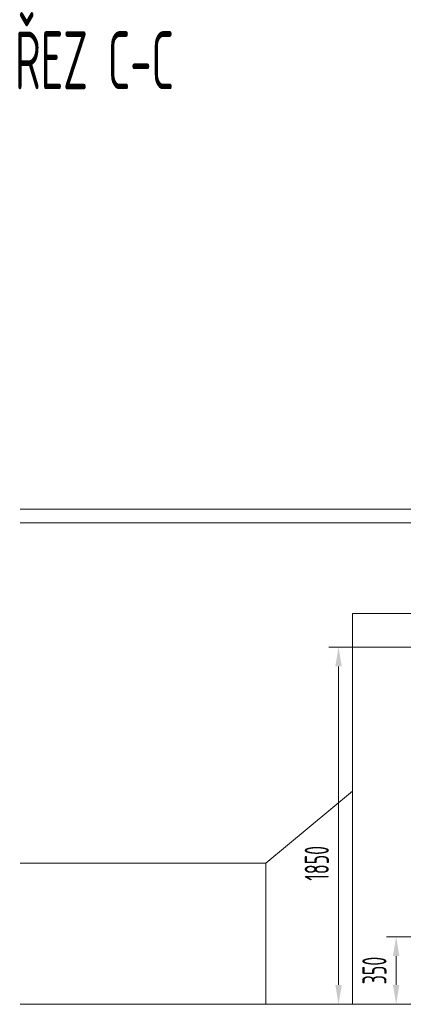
# Model space of a CAD drawing. Header units: millimetres. Extents: x 15940 to 92175, y -24684 to 227664.
# Tile 100 of 132: x 49526 to 51512, y 165606 to 170705. Entities that reach past the tile are written whole.
import ezdxf

# ---------------------------------------------------------------- set-up
doc = ezdxf.new("R2010")
doc.units = ezdxf.units.MM
doc.header["$LTSCALE"] = 0.05
doc.linetypes.add('phl_thick', pattern=[0])
doc.layers.add('VZT_50 POPIS - OBECNE', color=7, linetype='Continuous', lineweight=13)
doc.styles.add('EVORA_125', font='isocp.shx', dxfattribs={"width": 0.6, "height": 125})
doc.styles.add('ISOCP 2.5', font='isocp.shx', dxfattribs={"width": 0.6, "height": 2.5})

msp = doc.modelspace()

# ---------------------------------------------------------------- linework, layer by layer
at = {"layer": 'VZT_50 POPIS - OBECNE', "color": 8, "linetype": 'phl_thick'}
for p, q in [((52895.8, 168170.1), (49528.9, 168170.1)), ((52921.2, 168099.8), (49528.9, 168099.8)), ((51249.5, 165606.5), (51249.5, 167629.5)), ((51249.5, 167629.5), (52214.5, 167629.5)), ((50800.5, 166336.5), (51249.5, 166709.8)), ((49528.9, 166336.5), (50800.5, 166336.5)), ((50800.5, 166336.5), (50800.5, 165606.5)), ((49528.9, 165606.5), (59474.6, 165606.5))]:
    msp.add_line(p, q, dxfattribs=at)
at = {"layer": 'VZT_50 POPIS - OBECNE', "linetype": 'phl_thick'}
for p, q in [((51882, 167456.5), (51126.6, 167456.5)), ((51176.6, 167356.5), (51176.6, 165706.5)), ((51572.2, 165956.4), (51424.9, 165956.4)), ((51474.9, 165856.4), (51474.9, 165706.5))]:
    msp.add_line(p, q, dxfattribs=at)
for points in [[(51159.9, 167356.5), (51193.3, 167356.5), (51176.6, 167456.5)], [(51458.2, 165856.4), (51491.5, 165856.4), (51474.9, 165956.4)], [(51159.9, 165706.5), (51193.3, 165706.5), (51176.6, 165606.5)], [(51458.2, 165706.5), (51491.5, 165706.5), (51474.9, 165606.5)]]:
    msp.add_solid(points, dxfattribs=at)

# ---------------------------------------------------------------- texts
at = {"layer": 'VZT_50 POPIS - OBECNE', "linetype": 'phl_thick', "style": 'ISOCP 2.5', "width": 0.6}
msp.add_text('ŘEZ C-C', height=300, dxfattribs=at).set_placement((49501.9, 170344.9))
at = {"layer": 'VZT_50 POPIS - OBECNE', "linetype": 'phl_thick', "char_height": 125, "attachment_point": 5, "rotation": 90, "style": 'EVORA_125'}
for s, insert in [('\\A1;1850', (51064.1, 166336.6)), ('\\A1;350', (51362.4, 165781.5))]:
    msp.add_mtext(s, dxfattribs=dict(at, insert=insert))

doc.saveas('drawing.dxf')
